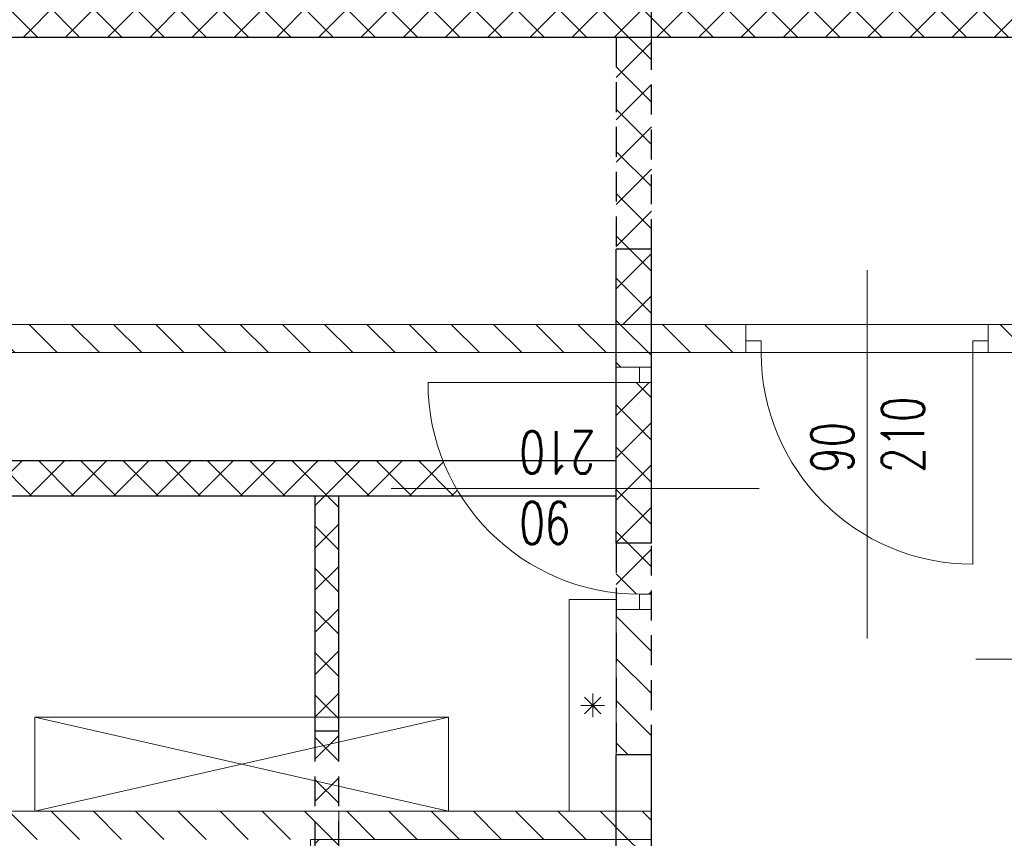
# Model space of a CAD drawing. Header units: millimetres. Extents: x -2948 to 78628, y 64669 to 215420.
# Tile 36 of 256: x 55460 to 55879, y 70987 to 71335. Entities that reach past the tile are written whole.
import ezdxf

# ---------------------------------------------------------------- set-up
doc = ezdxf.new("R2010")
doc.units = ezdxf.units.MM
doc.linetypes.add('HIDDEN', pattern=[9.524999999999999, 6.35, -3.175])
for name, color, linetype, lineweight in [('meble', 3, 'Continuous', 5), ('NOWE SCIANY', 3, 'Continuous', 13), ('OPIS', 2, 'Continuous', 13), ('P_WYPOSAZENIE_SANITARNE', 4, 'Continuous', 5), ('STOLARKA', 3, 'Continuous', 13), ('WYMIAR', 5, 'Continuous', 13), ('ŚCIANY', 7, 'Continuous', 30)]:
    doc.layers.add(name, color=color, linetype=linetype, lineweight=lineweight)
doc.layers.add('pomocnicza', color=4, linetype='Continuous')
doc.styles.add('style2', font='romans.shx', dxfattribs={"width": 0.7})
doc.dimstyles.new('100', dxfattribs={"dimscale": 80, "dimtxt": 0.2, "dimasz": 0.2, "dimexe": 1.25, "dimexo": 0.625, "dimgap": 0.05, "dimtad": 1, "dimdec": 0, "dimdsep": 46, "dimlunit": 6, "dimtxsty": 'style2', "dimblk1": 'TICK', "dimblk2": 'TICK', "dimsah": 1, "dimcen": 0.2, "dimse1": 1, "dimse2": 1, "dimclrd": 256, "dimclrt": 2, "dimadec": 0, "dimazin": 0, "dimtfac": 1, "dimtdec": 0, "dimtix": 1, "dimtmove": 1, "dimatfit": 0, "dimldrblk": 'DOTSMALL', "dimfxl": 1, "dimtolj": 1, "dimtzin": 0, "dimarcsym": 0})
pattern_1 = [(135, (17962.76526863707, -27595.73419447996), (-8.980256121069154, -8.980256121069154), [])]
pattern_2 = [(135, (17962.76526863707, -27595.73419447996), (-8.980256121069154, -8.980256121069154), []), (225, (17962.76526863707, -27595.73419447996), (8.980256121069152, -8.980256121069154), [])]

# ---------------------------------------------------------------- blocks, each defined once
blk = doc.blocks.new('TICK')
at = {"color": 5}
for p, q in [((0, -0.75), (0, 0.750000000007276)), ((-1, 0), (1, 0))]:
    blk.add_line(p, q, dxfattribs=at)
at = {"const_width": 0.1}
blk.add_lwpolyline([(-0.353553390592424, -0.3535533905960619), (0.353553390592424, 0.3535533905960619)], dxfattribs=at)
blk = doc.blocks.new('*D917')
at = {"layer": 'Defpoints', "color": 0, "ltscale": 2, "transparency": 16777216}
for p in [(54964.31123642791, 72333.16501729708), (56207.48673514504, 70675.16501729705), (54964.31123642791, 70404.30540038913)]:
    blk.add_point(p, dxfattribs=at)
at = {"layer": 'WYMIAR', "lineweight": -2, "ltscale": 2, "transparency": 16777216}
blk.add_line((56191.48673514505, 70404.30540038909), (54980.31123642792, 70404.30540038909), dxfattribs=at)
at = {"layer": 'WYMIAR', "lineweight": -2, "ltscale": 2, "transparency": 16777216, "xscale": 16, "yscale": 16, "zscale": 16, "rotation": 180}
blk.add_blockref('TICK', (54964.31123642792, 70404.30540038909), dxfattribs=at)
at = {"layer": 'WYMIAR', "lineweight": -2, "ltscale": 2, "transparency": 16777216, "xscale": 16, "yscale": 16, "zscale": 16}
blk.add_blockref('TICK', (56207.48673514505, 70404.30540038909), dxfattribs=at)
at = {"layer": 'WYMIAR', "color": 2, "ltscale": 2, "transparency": 16777216, "insert": (55585.89898578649, 70392.3054003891), "char_height": 16, "attachment_point": 5, "rotation": 180, "style": 'style2'}
blk.add_mtext('\\A1;1\xa0243', dxfattribs=at)
blk = doc.blocks.new('_DotSmall')
at = {"layer": 'OPIS', "color": 0, "const_width": 0.5}
blk.add_lwpolyline([(-0.0625, 0, 1), (0.0625, 0, 1)], format="xyb", close=True, dxfattribs=at)

msp = doc.modelspace()

# ---------------------------------------------------------------- hatches: boundary and pattern name
at = {"layer": 'NOWE SCIANY', "ltscale": 2, "true_color": 0xdb0000, "transparency": 33554687}
h = msp.add_hatch(dxfattribs=at)
h.set_pattern_fill('ANSI37', color=12, scale=4)
h.set_pattern_definition(pattern_2)
h.paths.add_polyline_path([(55298.48673514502, 71342.64470029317), (55298.48673514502, 71327.64470029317), (55713.48673514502, 71327.64470029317), (55728.48673514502, 71327.64470029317), (55728.48673514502, 71342.64470029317)])
h.paths.add_polyline_path([(55713.48673514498, 71739.00661265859), (55713.48673514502, 71517.64470029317), (55713.48673514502, 71464.64470029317), (55574.48673514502, 71464.64470029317), (55574.48673514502, 71471.64470029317), (55559.48673514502, 71471.64470029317), (55559.48673514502, 71449.64470029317), (55713.48673514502, 71449.64470029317), (55713.48673514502, 71342.64470029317), (55728.48673514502, 71342.64470029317), (55728.48673514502, 71739.00661265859)])
h.paths.add_polyline_path([(55546.48673514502, 71843.64470029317), (55546.48673514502, 71567.64470029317), (55531.48673514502, 71567.64470029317), (55531.48673514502, 71551.64470029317), (55574.48673514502, 71551.64470029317), (55574.48673514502, 71567.64470029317), (55559.48673514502, 71567.64470029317), (55559.48673514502, 71843.64470029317)])
h.paths.add_polyline_path([(55559.48673514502, 71551.64470029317), (55559.48673514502, 71471.64470029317), (55574.48673514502, 71471.64470029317), (55574.48673514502, 71551.64470029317)], flags=17)
h.paths.add_polyline_path([(55713.48673514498, 71829.00661265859), (55713.48673514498, 71739.00661265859), (55728.48673514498, 71739.00661265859), (55728.48673514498, 71829.00661265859)])
h.paths.add_polyline_path([(55298.48673514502, 71917.64470029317), (55298.48673514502, 71902.64470029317), (55546.48673514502, 71902.64470029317), (55546.48673514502, 71843.64470029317), (55559.48673514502, 71843.64470029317), (55559.48673514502, 71902.64470029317), (55713.48673514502, 71902.64470029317), (55713.48673514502, 71843.64470029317), (55728.48673514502, 71843.64470029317), (55728.48673514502, 71917.64470029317)])
h.paths.add_polyline_path([(55713.48673514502, 71843.64470029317), (55713.48673514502, 71829.00661265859), (55728.48673514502, 71829.00661265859), (55728.48673514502, 71843.64470029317)])
h.paths.add_polyline_path([(55886.48673514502, 71788.1447002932), (55886.48673514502, 71703.64470029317), (55901.48673514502, 71703.64470029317), (55901.48673514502, 71788.14470029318)])
h.paths.add_polyline_path([(55886.48673514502, 71843.64470029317), (55886.48673514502, 71788.1447002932), (55901.48673514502, 71788.14470029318), (55901.48673514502, 71828.64470029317), (56166.48673514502, 71828.64470029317), (56166.48673514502, 71843.64470029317)])
h.paths.add_polyline_path([(55886.48673514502, 71613.64470029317), (55886.48673514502, 71360.64470029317), (55901.48673514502, 71360.64470029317), (55901.48673514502, 71460.64470029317), (56152.48673514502, 71460.64470029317), (56152.48673514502, 71475.64470029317), (55901.48673514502, 71475.64470029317), (55901.48673514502, 71613.64470029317)])
h.paths.add_polyline_path([(55886.43321605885, 71703.64470029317), (55886.43321605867, 71613.64470029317), (55901.43321605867, 71613.64470029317), (55901.43321605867, 71703.64470029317)])
h.paths.add_polyline_path([(55886.48673514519, 71360.64470029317), (55886.48673514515, 71342.64470029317), (55901.48673514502, 71342.64470029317), (55901.48673514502, 71360.64470029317)])
h.paths.add_polyline_path([(55728.48673514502, 71342.64470029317), (55728.48673514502, 71327.64470029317), (55886.48673514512, 71327.64470029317), (55886.48673514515, 71342.64470029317)])
h.paths.add_polyline_path([(55886.48673514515, 71342.64470029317), (55886.48673514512, 71327.64470029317), (55901.48673514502, 71327.64470029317), (55901.48673514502, 71342.64470029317)])
h.paths.add_polyline_path([(55901.48673514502, 71342.64470029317), (55901.48673514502, 71327.64470029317), (56152.48673514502, 71327.64470029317), (56152.48673514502, 71342.64470029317)])
h.paths.add_polyline_path([(55886.48673514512, 71327.64470029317), (55886.48673514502, 71270.64470029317), (55901.48673514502, 71270.64470029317), (55901.48673514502, 71327.64470029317)])
h.paths.add_polyline_path([(55886.48673514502, 71270.64470029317), (55886.48673514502, 71205.64470029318), (55901.48673514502, 71205.64470029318), (55901.48673514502, 71270.64470029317)])
at = {"layer": 'NOWE SCIANY', "ltscale": 2, "true_color": 0xcd2027, "transparency": 33554687}
h = msp.add_hatch(dxfattribs=at)
h.set_pattern_fill('ANSI37', color=242, scale=4)
h.set_pattern_definition(pattern_2)
h.paths.add_polyline_path([(55713.48673514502, 71327.64470029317), (55713.48673514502, 71205.6447002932), (55728.48673514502, 71205.6447002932), (55728.48673514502, 71327.64470029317)])
at = {"layer": 'NOWE SCIANY', "ltscale": 2, "true_color": 0x33a319, "transparency": 33554687}
h = msp.add_hatch(dxfattribs=at)
h.set_pattern_fill('ANSI31', color=84, scale=4)
h.set_pattern_definition(pattern_1)
h.paths.add_polyline_path([(55298.48673514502, 71205.64470029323), (55298.48673514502, 71193.64470029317), (55713.48673514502, 71193.64470029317), (55713.48673514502, 71205.6447002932)])
h.paths.add_polyline_path([(55713.48673514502, 71084.42311943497), (55713.48673514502, 71022.64470029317), (55728.48673514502, 71022.64470029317), (55728.48673514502, 71084.42311943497)])
h = msp.add_hatch(dxfattribs=at)
h.set_pattern_fill('ANSI31', color=84, scale=4)
h.set_pattern_definition(pattern_1)
h.paths.add_polyline_path([(55713.48673514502, 70732.3811256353), (55713.48673514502, 70724.64470029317), (55728.48673514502, 70724.64470029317), (55728.48673514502, 70732.3811256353), (55723.48673514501, 70732.3811256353)])
h.paths.add_polyline_path([(55713.48673514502, 70986.64470029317), (55713.48673514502, 70982.06371049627), (55728.48673514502, 70982.06371049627), (55728.48673514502, 70986.64470029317)])
h.paths.add_polyline_path([(55713.48673514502, 71193.64470029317), (55713.48673514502, 71187.42311943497), (55728.48673514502, 71187.42311943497), (55728.48673514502, 71193.64470029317)])
h.paths.add_polyline_path([(55713.48673514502, 71205.6447002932), (55713.48673514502, 71193.64470029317), (55728.48673514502, 71193.64470029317), (55728.48673514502, 71205.6447002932)])
h = msp.add_hatch(dxfattribs=at)
h.set_pattern_fill('ANSI31', color=84, scale=4)
h.set_pattern_definition(pattern_1)
h.paths.add_polyline_path([(55728.48673514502, 71205.6447002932), (55728.48673514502, 71193.64470029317), (55768.67670426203, 71193.64470029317), (55768.67670426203, 71198.64470029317), (55768.67670426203, 71205.6447002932)])
h.paths.add_polyline_path([(55871.67670426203, 71205.64470029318), (55871.67670426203, 71193.64470029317), (55886.48673514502, 71193.64470029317), (55886.48673514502, 71205.64470029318)])
h.paths.add_polyline_path([(55886.48673514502, 71205.64470029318), (55886.48673514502, 71193.64470029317), (55901.48673514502, 71193.64470029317), (55901.48673514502, 71205.64470029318)])
at = {"layer": 'NOWE SCIANY', "ltscale": 2, "true_color": 0xdb0000, "transparency": 33554687}
h = msp.add_hatch(dxfattribs=at)
h.set_pattern_fill('ANSI37', color=12, scale=4)
h.set_pattern_definition(pattern_2)
h.paths.add_polyline_path([(55713.48673514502, 71180.92311943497), (55713.48673514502, 71147.64470029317), (55713.48673514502, 71135.92311943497), (55728.48673514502, 71135.92311943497), (55728.48673514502, 71180.92311943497), (55723.44963063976, 71180.92311943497)])
h.paths.add_polyline_path([(55713.48673514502, 71135.92311943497), (55713.48673514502, 71132.64470029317), (55713.48673514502, 71112.64470029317), (55728.48673514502, 71112.64470029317), (55728.48673514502, 71135.92311943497)])
h.paths.add_polyline_path([(55713.48673514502, 71112.64470029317), (55713.48673514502, 71091.47625971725, 0.02773865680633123), (55723.44963063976, 71090.92311943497), (55728.48673514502, 71090.92311943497), (55728.48673514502, 71112.64470029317)])
h.paths.add_polyline_path([(55886.48673514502, 71114.74536391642), (55886.48673514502, 71063.24536391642), (55901.48673514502, 71063.24536391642), (55901.48673514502, 71108.24536391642), (55896.48673514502, 71108.24536391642), (55896.48673514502, 71114.74536391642)])
h.paths.add_polyline_path([(55886.48673514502, 71063.24536391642), (55886.48673514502, 71011.74536391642), (55896.48673514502, 71011.74536391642), (55896.48673514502, 71018.24536391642), (55901.48673514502, 71018.24536391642), (55901.48673514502, 71063.24536391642)])
at = {"layer": 'NOWE SCIANY', "ltscale": 2, "true_color": 0xcd2027, "transparency": 33554687}
h = msp.add_hatch(dxfattribs=at)
h.set_pattern_fill('ANSI37', color=242, scale=4)
h.set_pattern_definition(pattern_2)
edge = h.paths.add_edge_path()
edge.add_line((55585.48673514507, 70986.64470029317), (55585.48673514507, 70962.64470029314))
edge.add_arc((55588.84241921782, 70956.7301689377), 6.800168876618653, 60.43104319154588, 119.56895680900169, ccw=False)
edge.add_line((55592.19810329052, 70962.64470029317), (55595.48673514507, 70962.64470029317))
edge.add_line((55595.48673514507, 70962.64470029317), (55595.48673514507, 70986.64470029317))
edge.add_line((55595.48673514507, 70986.64470029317), (55585.48673514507, 70986.64470029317))
h.paths.add_polyline_path([(55585.48673514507, 71009.56282746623), (55585.48673514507, 70998.64470029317), (55595.48673514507, 70998.64470029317), (55595.48673514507, 71011.83484878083)])
h.paths.add_polyline_path([(55585.48673514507, 71027.7265731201), (55585.48673514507, 71009.56282746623), (55595.48673514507, 71011.83484878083), (55595.48673514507, 71025.45455180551)])
h.paths.add_polyline_path([(55585.48673514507, 71032.64470029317), (55585.48673514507, 71027.7265731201), (55595.48673514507, 71025.45455180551), (55595.48673514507, 71032.64470029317)])
h.paths.add_polyline_path([(55585.48673514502, 71132.64470029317), (55585.48673514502, 71038.64470029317), (55595.48673514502, 71038.64470029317), (55595.48673514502, 71132.64470029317)])
h.paths.add_polyline_path([(55585.48673514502, 71038.64470029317), (55585.48673514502, 71032.64470029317), (55595.48673514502, 71032.64470029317), (55595.48673514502, 71038.64470029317)])
edge = h.paths.add_edge_path()
edge.add_line((55446.51138490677, 71147.64470029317), (55446.51138490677, 71146.25359250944))
edge.add_line((55446.51138490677, 71146.25359250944), (55446.51138441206, 71132.64470029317))
edge.add_line((55446.51138441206, 71132.64470029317), (55595.48673514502, 71132.64470029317))
edge.add_line((55595.48673514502, 71132.64470029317), (55647.49441853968, 71132.64470029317))
edge.add_arc((55723.44963063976, 71180.92311943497), 90.00000000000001, 201.7008297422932, 212.4407306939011, ccw=False)
edge.add_line((55639.82818112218, 71147.64470029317), (55446.51138490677, 71147.64470029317))
edge = h.paths.add_edge_path()
edge.add_line((55298.48673514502, 71147.64470029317), (55298.48673514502, 71132.64470029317))
edge.add_line((55298.48673514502, 71132.64470029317), (55355.44938127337, 71132.64470029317))
edge.add_arc((55390.50802079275, 71071.65995410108), 70.34378062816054, 99.28085263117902, 119.89354282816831, ccw=False)
edge.add_arc((55379.4917038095, 71139.87679582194), 1.249999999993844, -15.846502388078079, 105.22711530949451, ccw=False)
edge.add_line((55380.69419967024, 71139.5354694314), (55382.89475685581, 71132.64470029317))
edge.add_line((55382.89475685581, 71132.64470029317), (55392.48673514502, 71132.64470029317))
edge.add_line((55392.48673514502, 71132.64470029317), (55396.51138392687, 71132.64470029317))
edge.add_line((55396.51138392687, 71132.64470029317), (55396.51138416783, 71147.64470029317))
edge.add_line((55396.51138416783, 71147.64470029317), (55298.48673514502, 71147.64470029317))
edge = h.paths.add_edge_path(flags=16)
edge.add_line((55353.54631348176, 71135.1756526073), (55354.4393798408, 71135.46085206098))
edge.add_line((55354.4393798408, 71135.46085206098), (55354.05911390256, 71136.65160720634))
edge.add_line((55354.05911390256, 71136.65160720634), (55353.16604754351, 71136.36640775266))
edge.add_arc((55353.26111402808, 71136.06871896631), 0.3125000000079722, 107.7108073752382, 287.7108073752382)
edge.add_arc((55353.4512469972, 71135.47334139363), 0.3124999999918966, 107.7108073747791, 287.7108073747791)
edge = h.paths.add_edge_path()
edge.add_line((55382.48673514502, 71097.34253147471), (55382.48673514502, 71096.47437037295))
edge.add_arc((55381.60752615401, 71095.58583700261), 1.250000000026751, 17.710807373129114, 45.30221747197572, ccw=False)
edge.add_line((55382.79828129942, 71095.96610294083), (55383.69134765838, 71096.25130239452))
edge.add_arc((55383.78641414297, 71095.95361360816), 0.3125000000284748, 17.71080737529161, 107.710807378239, ccw=False)
edge.add_line((55384.08410292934, 71096.04868009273), (55384.27423589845, 71095.45330252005))
edge.add_arc((55383.9765471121, 71095.35823603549), 0.3125000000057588, -72.28919262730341, 17.710807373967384, ccw=False)
edge.add_line((55384.07161359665, 71095.06054724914), (55383.17854723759, 71094.7753477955))
edge.add_arc((55381.98779209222, 71094.39508185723), 1.250000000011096, -66.47467078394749, 17.710807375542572, ccw=False)
edge.add_line((55382.48673514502, 71093.2489772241), (55382.48673514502, 71032.64470029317))
edge.add_line((55382.48673514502, 71032.64470029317), (55392.48673514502, 71032.64470029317))
edge.add_line((55392.48673514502, 71032.64470029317), (55392.48673514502, 71101.57799496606))
edge.add_arc((55391.48401978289, 71102.3243607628), 1.249999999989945, 290.1944994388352, 323.33804431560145, ccw=False)
edge.add_arc((55360.92361159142, 71164.29982514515), 70.3437806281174, 287.85078755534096, 296.14076211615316, ccw=False)
at = {"layer": 'NOWE SCIANY', "ltscale": 2, "true_color": 0x33a319, "transparency": 33554687}
h = msp.add_hatch(dxfattribs=at)
h.set_pattern_fill('ANSI31', color=84, scale=4)
h.set_pattern_definition(pattern_1)
h.paths.add_polyline_path([(55403.48673514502, 70729.73320819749), (55403.48673514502, 70724.64470029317), (55415.48673514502, 70724.64470029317), (55415.48673514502, 70729.73320819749)])
h.paths.add_polyline_path([(55298.48673514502, 70998.64470029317), (55298.48673514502, 70993.64470029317), (55298.48673514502, 70986.64470029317), (55382.48673514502, 70986.64470029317), (55382.48673514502, 70998.64470029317)])
h.paths.add_polyline_path([(55382.48673514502, 70998.64470029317), (55382.48673514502, 70986.64470029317), (55728.48673514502, 70986.64470029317), (55728.48673514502, 70998.64470029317)])
h.paths.add_polyline_path([(55298.486735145, 70993.14470029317), (55298.48673514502, 71081.14470029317), (55298.48673514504, 71080.46277736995), (55298.48673514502, 70992.46277736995)])
at = {"layer": 'NOWE SCIANY', "ltscale": 2, "true_color": 0xdb0000, "transparency": 33554687}
h = msp.add_hatch(dxfattribs=at)
h.set_pattern_fill('ANSI37', color=12, scale=4)
h.set_pattern_definition(pattern_2)
h.paths.add_polyline_path([(55368.73971001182, 70934.64470029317, -0.07024562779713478), (55365.73037150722, 70928.86414064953, -0.106661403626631), (55359.87925910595, 70923.54267658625, -0.1321381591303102), (55352.82286938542, 70921.64470028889, -0.132138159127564), (55345.76647966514, 70923.5426765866, -0.1066614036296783), (55339.915367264, 70928.86414065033, -0.07024562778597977), (55336.9060287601, 70934.64470029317), (55298.48673514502, 70934.64470029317), (55298.48673514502, 70919.64470029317), (55382.48673514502, 70919.64470029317), (55403.48673514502, 70919.64470029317), (55403.48673514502, 70934.64470029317), (55392.48673514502, 70934.64470029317)])
h.paths.add_polyline_path([(55382.48673514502, 70919.64470029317), (55382.48673514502, 70861.64470029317), (55392.48673514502, 70861.64470029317), (55392.48673514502, 70919.64470029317)])
h.paths.add_polyline_path([(55382.48673514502, 70962.64470029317), (55382.48673514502, 70934.64470029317), (55392.48673514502, 70934.64470029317), (55392.48673514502, 70962.64470029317)])
h.paths.add_polyline_path([(55382.48673514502, 70986.64470029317), (55382.48673514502, 70962.64470029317), (55392.48673514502, 70962.64470029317), (55392.48673514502, 70986.64470029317)])
h.paths.add_polyline_path([(55382.48673514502, 71032.64470029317), (55382.48673514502, 70998.64470029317), (55392.48673514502, 70998.64470029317), (55392.48673514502, 71032.64470029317)])
h.paths.add_polyline_path([(55382.48673514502, 70849.64470029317), (55382.48673514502, 70822.64470029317), (55392.48673514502, 70822.64470029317), (55392.48673514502, 70849.64470029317)])
h.paths.add_polyline_path([(55382.48673514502, 70822.64470029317), (55382.48673514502, 70783.64470029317), (55392.48673514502, 70783.64470029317), (55392.48673514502, 70822.64470029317)])
h.paths.add_polyline_path([(55382.48673514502, 70752.64470029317), (55382.48673514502, 70724.64470029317), (55392.48673514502, 70724.64470029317), (55392.48673514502, 70752.64470029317)])
h.paths.add_polyline_path([(55491.80914070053, 70934.64470029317, -0.04983086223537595), (55486.93158594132, 70919.64470029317), (55537.05174374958, 70919.64470029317), (55583.48673514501, 70919.64470029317), (55583.48673514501, 70934.64470029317)])
h.paths.add_polyline_path([(55423.48673514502, 70934.64470029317), (55415.48673514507, 70934.64470029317), (55415.48673514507, 70919.64470029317), (55486.93158594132, 70919.64470029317, 0.04983086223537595), (55491.80914070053, 70934.64470029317)])
h.paths.add_polyline_path([(55595.48673514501, 70934.64470029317), (55595.48673514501, 70919.64470029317), (55665.54837656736, 70919.64470029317, 0.04988810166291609), (55675.34387797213, 70934.64470029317)])
h.paths.add_polyline_path([(55429.70106892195, 70891.42893478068), (55471.10106846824, 70891.43506397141), (55471.09262972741, 70948.43506334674), (55429.69263018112, 70948.42893415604)], flags=9)
h.paths.add_polyline_path([(55663.6123664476, 70964.96961636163), (55622.21236690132, 70964.97574555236), (55622.20392816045, 70907.97574617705), (55663.60392770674, 70907.96961698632)], flags=9)
h.paths.add_polyline_path([(55634.60328418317, 70864.31136695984), (55634.60328418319, 70974.97803362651), (55599.84137942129, 70974.97803362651), (55599.84137942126, 70864.31136695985)], flags=9)

# ---------------------------------------------------------------- linework, layer by layer
at = {"layer": 'meble'}
msp.add_line((55642.21443309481, 70998.64470029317), (55466.15974671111, 71038.64470029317), dxfattribs=at)
msp.add_lwpolyline([(55466.15974671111, 70998.64470029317), (55642.21443309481, 71038.64470029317)], dxfattribs=at)
msp.add_lwpolyline([(55466.15974671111, 70998.64470029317), (55642.21443309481, 70998.64470029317), (55642.21443309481, 71038.64470029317), (55466.15974671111, 71038.64470029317)], close=True, dxfattribs=at)
at = {"layer": 'NOWE SCIANY'}
for p, q in [((55820.17670426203, 71072.07969168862), (55820.17670426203, 71228.64470029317)), ((55865.17670426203, 71193.64470029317), (55865.17670426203, 71198.64470029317)), ((55871.67670426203, 71198.64470029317), (55865.17670426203, 71198.64470029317)), ((55749.20512430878, 71193.60545374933), (55755.70512430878, 71193.60545374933)), ((55723.44963063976, 71187.42311943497), (55723.44963063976, 71180.92311943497)), ((55723.44963063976, 71180.92311943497), (55728.44963063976, 71180.92311943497)), ((55617.71408243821, 71135.92311943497), (55774.27909104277, 71135.92311943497)), ((55723.44963063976, 71090.92311943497), (55728.44963063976, 71090.92311943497)), ((55723.44963063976, 71090.92311943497), (55723.44963063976, 71084.42311943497)), ((56023.05174374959, 71063.24536391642), (55866.48673514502, 71063.24536391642))]:
    msp.add_line(p, q, dxfattribs=at)
at = {"layer": 'NOWE SCIANY', "linetype": 'HIDDEN', "ltscale": 2}
msp.add_line((55871.67670426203, 71193.64470029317), (55768.67670426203, 71193.64470029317), dxfattribs=at)
at = {"layer": 'NOWE SCIANY', "color": 12, "ltscale": 2, "true_color": 0xdb0000}
for p, q in [((55865.17670426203, 71193.64470029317), (55865.17670426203, 71103.64470029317)), ((55723.44963063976, 71180.92311943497), (55633.44963063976, 71180.92311943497))]:
    msp.add_line(p, q, dxfattribs=at)
at = {"layer": 'NOWE SCIANY', "ltscale": 2}
for points in [[(55298.48673514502, 71075.64470029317), (55298.48673514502, 71193.64470029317), (56166.48673514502, 71193.64470029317), (56166.48673514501, 71205.64470029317), (55298.48673514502, 71205.64470029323)], [(55768.67670426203, 71198.64470029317), (55768.67670426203, 71193.64470029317), (55768.67670426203, 71205.6447002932)], [(55871.67670426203, 71198.64470029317), (55871.67670426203, 71193.64470029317), (55871.67670426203, 71205.64470029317)], [(55415.48673514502, 70998.64470029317), (55728.48673514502, 70998.64470029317), (55728.48673514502, 70986.64470029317), (55585.48673514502, 70986.64470029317)], [(55726.48673514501, 70861.64470029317), (55595.48673514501, 70861.64470029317), (55595.48673514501, 70998.64470029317), (55595.48673514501, 70986.64470029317), (55583.48673514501, 70986.64470029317), (55583.486735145, 70849.64470029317), (55595.486735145, 70849.64470029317), (55595.48673514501, 70861.64470029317)]]:
    msp.add_lwpolyline(points, dxfattribs=at)
at = {"layer": 'NOWE SCIANY'}
for points in [[(55728.48673514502, 71187.42311943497), (55713.44963063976, 71187.42311943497)], [(55713.48673514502, 71084.42311943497), (55728.48673514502, 71084.42311943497)]]:
    msp.add_lwpolyline(points, dxfattribs=at)
at = {"layer": 'NOWE SCIANY', "color": 12, "ltscale": 2, "true_color": 0xdb0000}
for centre in [(55865.17670426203, 71193.64470029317), (55723.44963063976, 71180.92311943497)]:
    msp.add_arc(centre, 90, 180, 270, dxfattribs=at)
at = {"layer": 'P_WYPOSAZENIE_SANITARNE', "ltscale": 2}
msp.add_lwpolyline([(55693.48673514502, 70998.64470029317), (55693.48673514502, 71088.64470029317), (55713.48673514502, 71088.64470029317), (55713.48673514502, 70998.64470029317)], close=True, dxfattribs=at)
at = {"layer": 'P_WYPOSAZENIE_SANITARNE', "linetype": 'HIDDEN', "ltscale": 2}
for points in [[(55703.48993550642, 71043.64470029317), (55703.48993550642, 71048.64470029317), (55703.48993550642, 71038.64470029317), (55703.48673514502, 71043.64470029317)], [(55703.48767250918, 71043.64243729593), (55699.95213860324, 71040.10690339), (55707.02320641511, 71047.17797120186)], [(55703.48993550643, 71043.64470029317), (55699.95440160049, 71047.1802341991), (55707.02546941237, 71040.10916638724), (55703.48767250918, 71043.64243729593)], [(55703.48673514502, 71043.64470029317), (55698.48673514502, 71043.64470029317), (55708.48673514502, 71043.64470029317)]]:
    msp.add_lwpolyline(points, dxfattribs=at)
at = {"layer": 'pomocnicza', "linetype": 'HIDDEN', "ltscale": 2}
for p, q in [((55713.48673514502, 71327.64470029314), (55713.48673514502, 71237.64470029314)), ((55713.48673514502, 71327.64470029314), (55713.48673514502, 71237.64470029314)), ((55728.48673514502, 71237.64470029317), (55728.48673514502, 71327.64470029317)), ((55728.48673514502, 71237.64470029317), (55728.48673514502, 71327.64470029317)), ((55713.48673514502, 71112.64470029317), (55713.48673514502, 71022.64470029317)), ((55728.48673514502, 71022.64470029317), (55728.48673514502, 71112.64470029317)), ((55585.48673514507, 70962.64470029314), (55585.48673514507, 71032.64470029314)), ((55595.48673514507, 70962.64470029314), (55595.48673514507, 71032.64470029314))]:
    msp.add_line(p, q, dxfattribs=at)
at = {"layer": 'STOLARKA'}
for p, q in [((55728.44963063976, 71327.64470029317), (55728.44963063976, 71321.14470029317)), ((55728.44963063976, 71231.14470029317), (55728.44963063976, 71224.64470029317)), ((55775.17670426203, 71198.64470029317), (55768.67670426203, 71198.64470029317)), ((55775.17670426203, 71193.64470029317), (55775.17670426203, 71198.64470029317)), ((55845.70512430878, 71193.60545374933), (55852.20512430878, 71193.60545374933))]:
    msp.add_line(p, q, dxfattribs=at)
at = {"layer": 'ŚCIANY', "ltscale": 2}
for p, q in [((55728.48673514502, 71327.64470029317), (55728.48673514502, 71739.00661265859)), ((56152.48673514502, 71327.64470029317), (55298.48673514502, 71327.64470029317)), ((55713.48673514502, 71327.64470029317), (55298.48673514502, 71327.64470029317)), ((55728.48673514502, 71327.64470029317), (55713.48673514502, 71327.64470029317)), ((55713.48673514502, 71132.64470029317), (55713.48673514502, 71237.64470029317)), ((55728.48673514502, 71237.64470029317), (55713.48673514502, 71237.64470029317)), ((55713.48673514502, 71147.64470029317), (55713.48673514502, 71237.64470029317)), ((55728.48673514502, 71237.64470029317), (55713.48673514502, 71237.64470029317)), ((55728.48673514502, 71112.64470029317), (55728.48673514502, 71237.64470029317)), ((55728.48673514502, 71167.64470029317), (55728.48673514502, 71237.64470029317)), ((55728.48673514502, 71112.64470029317), (55728.48673514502, 71237.64470029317)), ((55713.48673514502, 71147.64470029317), (55298.48673514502, 71147.64470029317)), ((55595.48673514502, 71132.64470029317), (55392.48673514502, 71132.64470029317)), ((55585.48673514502, 71032.64470029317), (55585.48673514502, 71132.64470029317)), ((55713.48673514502, 71132.64470029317), (55595.48673514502, 71132.64470029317)), ((55595.48673514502, 71032.64470029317), (55595.48673514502, 71132.64470029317)), ((55713.48673514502, 71112.64470029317), (55713.48673514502, 71132.64470029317)), ((55728.48673514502, 71112.64470029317), (55713.48673514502, 71112.64470029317)), ((55595.48673514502, 71032.64470029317), (55585.48673514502, 71032.64470029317)), ((55713.48673514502, 70919.64470029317), (55713.48673514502, 71022.64470029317)), ((55728.48673514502, 71022.64470029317), (55713.48673514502, 71022.64470029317)), ((55728.48673514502, 70869.64470029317), (55728.48673514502, 71022.64470029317))]:
    msp.add_line(p, q, dxfattribs=at)

# ---------------------------------------------------------------- texts
at = {"layer": 'NOWE SCIANY', "linetype": 'Continuous', "ltscale": 0.2, "char_height": 17.99999999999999, "width": 280.1371038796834, "style": 'style2'}
for insert, attachment_point, rotation in [((55844.46640114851, 71142.5381394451), 7, 90.00848253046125), ((55672.34306979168, 71160.21281632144), 9, 179.99151746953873)]:
    msp.add_mtext('90\\P210', dxfattribs=dict(at, insert=insert, attachment_point=attachment_point, rotation=rotation))

# ---------------------------------------------------------------- dimensions: what is measured, and where the dimension line sits
at = {"layer": 'WYMIAR', "ltscale": 2}
dim = msp.add_linear_dim(base=(54964.31123642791, 70404.30540038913), p1=(56207.48673514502, 70675.16501729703), p2=(54964.31123642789, 72333.16501729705), angle=180, dimstyle='100', dxfattribs=at)
dim.commit()
dim.dimension.update_dxf_attribs({"geometry": '*D917', "text_midpoint": (55585.89898578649, 70392.3054003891)})

doc.saveas('drawing.dxf')
